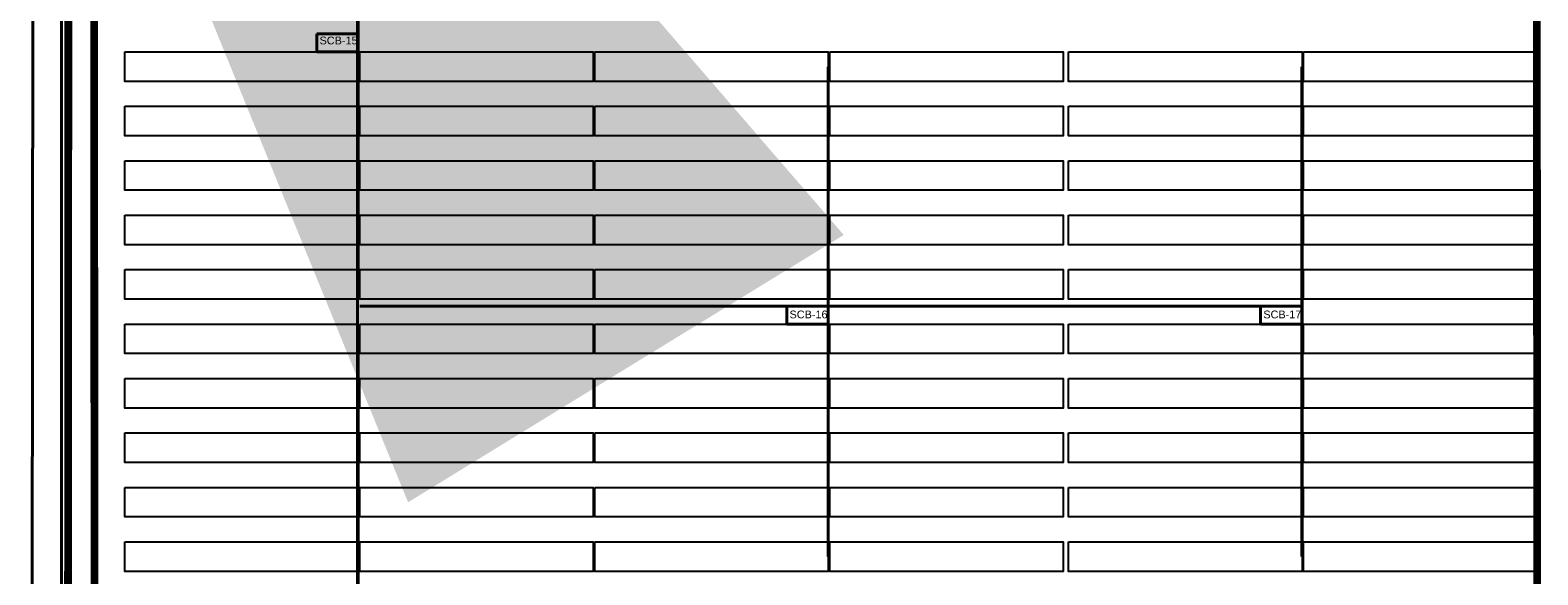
# Model space of a CAD drawing. Header units: inches. Extents: x 727810 to 1461440, y 2714588 to 5435005.
# Tile 161 of 233: x 729570 to 729764, y 2715894 to 2715964. Entities that reach past the tile are written whole.
import ezdxf

# ---------------------------------------------------------------- set-up
doc = ezdxf.new("R2010")
doc.units = ezdxf.units.IN
doc.header["$MEASUREMENT"] = 0
for name, color, linetype in [('DETAILS', 7, 'Continuous'), ('Inverter Room', 7, 'Continuous'), ('pl cable iength', 7, 'Continuous'), ('POLYLINE', 3, 'Continuous'), ('Saatvik', 5, 'Continuous'), ('SCB', 7, 'Continuous'), ('tranch', 7, 'Continuous')]:
    doc.layers.add(name, color=color, linetype=linetype)
doc.styles.add('ROMANS', font='ROMANS.shx', dxfattribs={"height": 10})
doc.styles.get("Standard").update_dxf_attribs({"font": 'arial.ttf'})
doc.dimstyles.new('ROMANS$7', dxfattribs={"dimscale": 100, "dimtxt": 2.5, "dimasz": 2, "dimexe": 20, "dimexo": 20, "dimgap": 0.5, "dimtad": 1, "dimdec": 0, "dimrnd": 5, "dimzin": 0, "dimdsep": 46, "dimtxsty": 'ROMANS', "dimcen": 0.09, "dimdle": 20, "dimclrd": 256, "dimclre": 256, "dimclrt": 3, "dimadec": 0, "dimazin": 0, "dimtfac": 20, "dimtdec": 0, "dimtix": 1, "dimtmove": 2, "dimatfit": 3, "dimfxl": 1, "dimtolj": 1, "dimtzin": 0, "dimarcsym": 0})

msp = doc.modelspace()

# ---------------------------------------------------------------- linework, layer by layer
at = {"layer": 'DETAILS', "color": 5, "lineweight": 40}
msp.add_line((729573.66084, 2716087.42514), (729573.66084, 2715791.206), dxfattribs=at)
msp.add_line((729573.66084, 2716087.42514), (729573.66084, 2715791.206), dxfattribs=at)
at = {"layer": 'DETAILS', "color": 6, "lineweight": 40}
for p, q in [((729611.73482, 2715858.52281), (729611.73482, 2716078.37548)), ((729611.73482, 2715858.52281), (729611.73482, 2716078.37548)), ((729733.26715, 2715928.46281), (729612.02715, 2715928.46281)), ((729733.26715, 2715928.46281), (729612.02715, 2715928.46281))]:
    msp.add_line(p, q, dxfattribs=at)
at = {"layer": 'pl cable iength', "color": 3, "lineweight": 40, "const_width": 1, "elevation": 0.29098}
msp.add_lwpolyline([(729556.81957, 2716092.81276), (729574.6043, 2716092.81276), (729574.44592, 2715800.18151)], dxfattribs=at)
at = {"layer": 'POLYLINE', "color": 0, "lineweight": 40}
msp.add_line((729570.3669, 2716317.52732), (729569.77771, 2715816.42619), dxfattribs=at)
at = {"layer": 'POLYLINE', "color": 0, "lineweight": 40, "const_width": 1}
msp.add_lwpolyline([(729577.5679, 2716323.72602), (729763.25862, 2716311.47521), (729763.5699, 2715822.96764), (729702.4299, 2715822.96764), (729702.21607, 2715787.38397), (729632.93168, 2715787.41129), (729632.26477, 2715809.23506), (729577.96813, 2715809.24433), (729577.5679, 2716323.72602)], dxfattribs=at)
at = {"layer": 'Saatvik', "color": 5}
for points in [[(729581.78715, 2715961.1612), (729611.82715, 2715961.1612), (729611.82715, 2715957.3612), (729581.78715, 2715957.3612), (729581.78715, 2715961.1612)], [(729612.02715, 2715961.1612), (729642.06715, 2715961.1612), (729642.06715, 2715957.3612), (729612.02715, 2715957.3612), (729612.02715, 2715961.1612)], [(729642.26715, 2715961.1612), (729672.30715, 2715961.1612), (729672.30715, 2715957.3612), (729642.26715, 2715957.3612), (729642.26715, 2715961.1612)], [(729672.50715, 2715961.1612), (729702.54715, 2715961.1612), (729702.54715, 2715957.3612), (729672.50715, 2715957.3612), (729672.50715, 2715961.1612)], [(729703.22715, 2715961.1612), (729733.26715, 2715961.1612), (729733.26715, 2715957.3612), (729703.22715, 2715957.3612), (729703.22715, 2715961.1612)], [(729733.46715, 2715961.1612), (729763.50715, 2715961.1612), (729763.50715, 2715957.3612), (729733.46715, 2715957.3612), (729733.46715, 2715961.1612)], [(729581.78715, 2715954.1612), (729611.82715, 2715954.1612), (729611.82715, 2715950.3612), (729581.78715, 2715950.3612), (729581.78715, 2715954.1612)], [(729612.02715, 2715954.1612), (729642.06715, 2715954.1612), (729642.06715, 2715950.3612), (729612.02715, 2715950.3612), (729612.02715, 2715954.1612)], [(729642.26715, 2715954.1612), (729672.30715, 2715954.1612), (729672.30715, 2715950.3612), (729642.26715, 2715950.3612), (729642.26715, 2715954.1612)], [(729672.50715, 2715954.1612), (729702.54715, 2715954.1612), (729702.54715, 2715950.3612), (729672.50715, 2715950.3612), (729672.50715, 2715954.1612)], [(729703.22715, 2715954.1612), (729733.26715, 2715954.1612), (729733.26715, 2715950.3612), (729703.22715, 2715950.3612), (729703.22715, 2715954.1612)], [(729733.46715, 2715954.1612), (729763.50715, 2715954.1612), (729763.50715, 2715950.3612), (729733.46715, 2715950.3612), (729733.46715, 2715954.1612)], [(729581.78715, 2715947.1612), (729611.82715, 2715947.1612), (729611.82715, 2715943.3612), (729581.78715, 2715943.3612), (729581.78715, 2715947.1612)], [(729612.02715, 2715947.1612), (729642.06715, 2715947.1612), (729642.06715, 2715943.3612), (729612.02715, 2715943.3612), (729612.02715, 2715947.1612)], [(729642.26715, 2715947.1612), (729672.30715, 2715947.1612), (729672.30715, 2715943.3612), (729642.26715, 2715943.3612), (729642.26715, 2715947.1612)], [(729672.50715, 2715947.1612), (729702.54715, 2715947.1612), (729702.54715, 2715943.3612), (729672.50715, 2715943.3612), (729672.50715, 2715947.1612)], [(729703.22715, 2715947.1612), (729733.26715, 2715947.1612), (729733.26715, 2715943.3612), (729703.22715, 2715943.3612), (729703.22715, 2715947.1612)], [(729733.46715, 2715947.1612), (729763.50715, 2715947.1612), (729763.50715, 2715943.3612), (729733.46715, 2715943.3612), (729733.46715, 2715947.1612)], [(729581.78715, 2715940.1612), (729611.82715, 2715940.1612), (729611.82715, 2715936.3612), (729581.78715, 2715936.3612), (729581.78715, 2715940.1612)], [(729612.02715, 2715940.1612), (729642.06715, 2715940.1612), (729642.06715, 2715936.3612), (729612.02715, 2715936.3612), (729612.02715, 2715940.1612)], [(729642.26715, 2715940.1612), (729672.30715, 2715940.1612), (729672.30715, 2715936.3612), (729642.26715, 2715936.3612), (729642.26715, 2715940.1612)], [(729672.50715, 2715940.1612), (729702.54715, 2715940.1612), (729702.54715, 2715936.3612), (729672.50715, 2715936.3612), (729672.50715, 2715940.1612)], [(729703.22715, 2715940.1612), (729733.26715, 2715940.1612), (729733.26715, 2715936.3612), (729703.22715, 2715936.3612), (729703.22715, 2715940.1612)], [(729733.46715, 2715940.1612), (729763.50715, 2715940.1612), (729763.50715, 2715936.3612), (729733.46715, 2715936.3612), (729733.46715, 2715940.1612)], [(729581.78715, 2715933.1612), (729611.82715, 2715933.1612), (729611.82715, 2715929.3612), (729581.78715, 2715929.3612), (729581.78715, 2715933.1612)], [(729612.02715, 2715933.1612), (729642.06715, 2715933.1612), (729642.06715, 2715929.3612), (729612.02715, 2715929.3612), (729612.02715, 2715933.1612)], [(729642.26715, 2715933.1612), (729672.30715, 2715933.1612), (729672.30715, 2715929.3612), (729642.26715, 2715929.3612), (729642.26715, 2715933.1612)], [(729672.50715, 2715933.1612), (729702.54715, 2715933.1612), (729702.54715, 2715929.3612), (729672.50715, 2715929.3612), (729672.50715, 2715933.1612)], [(729703.22715, 2715933.1612), (729733.26715, 2715933.1612), (729733.26715, 2715929.3612), (729703.22715, 2715929.3612), (729703.22715, 2715933.1612)], [(729733.46715, 2715933.1612), (729763.50715, 2715933.1612), (729763.50715, 2715929.3612), (729733.46715, 2715929.3612), (729733.46715, 2715933.1612)], [(729581.78715, 2715926.1612), (729611.82715, 2715926.1612), (729611.82715, 2715922.3612), (729581.78715, 2715922.3612), (729581.78715, 2715926.1612)], [(729612.02715, 2715926.1612), (729642.06715, 2715926.1612), (729642.06715, 2715922.3612), (729612.02715, 2715922.3612), (729612.02715, 2715926.1612)], [(729642.26715, 2715926.1612), (729672.30715, 2715926.1612), (729672.30715, 2715922.3612), (729642.26715, 2715922.3612), (729642.26715, 2715926.1612)], [(729672.50715, 2715926.1612), (729702.54715, 2715926.1612), (729702.54715, 2715922.3612), (729672.50715, 2715922.3612), (729672.50715, 2715926.1612)], [(729703.22715, 2715926.1612), (729733.26715, 2715926.1612), (729733.26715, 2715922.3612), (729703.22715, 2715922.3612), (729703.22715, 2715926.1612)], [(729733.46715, 2715926.1612), (729763.50715, 2715926.1612), (729763.50715, 2715922.3612), (729733.46715, 2715922.3612), (729733.46715, 2715926.1612)], [(729581.78715, 2715919.1612), (729611.82715, 2715919.1612), (729611.82715, 2715915.3612), (729581.78715, 2715915.3612), (729581.78715, 2715919.1612)], [(729612.02715, 2715919.1612), (729642.06715, 2715919.1612), (729642.06715, 2715915.3612), (729612.02715, 2715915.3612), (729612.02715, 2715919.1612)], [(729642.26715, 2715919.1612), (729672.30715, 2715919.1612), (729672.30715, 2715915.3612), (729642.26715, 2715915.3612), (729642.26715, 2715919.1612)], [(729672.50715, 2715919.1612), (729702.54715, 2715919.1612), (729702.54715, 2715915.3612), (729672.50715, 2715915.3612), (729672.50715, 2715919.1612)], [(729703.22715, 2715919.1612), (729733.26715, 2715919.1612), (729733.26715, 2715915.3612), (729703.22715, 2715915.3612), (729703.22715, 2715919.1612)], [(729733.46715, 2715919.1612), (729763.50715, 2715919.1612), (729763.50715, 2715915.3612), (729733.46715, 2715915.3612), (729733.46715, 2715919.1612)], [(729581.78715, 2715912.1612), (729611.82715, 2715912.1612), (729611.82715, 2715908.3612), (729581.78715, 2715908.3612), (729581.78715, 2715912.1612)], [(729612.02715, 2715912.1612), (729642.06715, 2715912.1612), (729642.06715, 2715908.3612), (729612.02715, 2715908.3612), (729612.02715, 2715912.1612)], [(729642.26715, 2715912.1612), (729672.30715, 2715912.1612), (729672.30715, 2715908.3612), (729642.26715, 2715908.3612), (729642.26715, 2715912.1612)], [(729672.50715, 2715912.1612), (729702.54715, 2715912.1612), (729702.54715, 2715908.3612), (729672.50715, 2715908.3612), (729672.50715, 2715912.1612)], [(729703.22715, 2715912.1612), (729733.26715, 2715912.1612), (729733.26715, 2715908.3612), (729703.22715, 2715908.3612), (729703.22715, 2715912.1612)], [(729733.46715, 2715912.1612), (729763.50715, 2715912.1612), (729763.50715, 2715908.3612), (729733.46715, 2715908.3612), (729733.46715, 2715912.1612)], [(729581.78715, 2715905.1612), (729611.82715, 2715905.1612), (729611.82715, 2715901.3612), (729581.78715, 2715901.3612), (729581.78715, 2715905.1612)], [(729612.02715, 2715905.1612), (729642.06715, 2715905.1612), (729642.06715, 2715901.3612), (729612.02715, 2715901.3612), (729612.02715, 2715905.1612)], [(729642.26715, 2715905.1612), (729672.30715, 2715905.1612), (729672.30715, 2715901.3612), (729642.26715, 2715901.3612), (729642.26715, 2715905.1612)], [(729672.50715, 2715905.1612), (729702.54715, 2715905.1612), (729702.54715, 2715901.3612), (729672.50715, 2715901.3612), (729672.50715, 2715905.1612)], [(729703.22715, 2715905.1612), (729733.26715, 2715905.1612), (729733.26715, 2715901.3612), (729703.22715, 2715901.3612), (729703.22715, 2715905.1612)], [(729733.46715, 2715905.1612), (729763.50715, 2715905.1612), (729763.50715, 2715901.3612), (729733.46715, 2715901.3612), (729733.46715, 2715905.1612)], [(729581.78715, 2715898.1612), (729611.82715, 2715898.1612), (729611.82715, 2715894.3612), (729581.78715, 2715894.3612), (729581.78715, 2715898.1612)], [(729612.02715, 2715898.1612), (729642.06715, 2715898.1612), (729642.06715, 2715894.3612), (729612.02715, 2715894.3612), (729612.02715, 2715898.1612)], [(729642.26715, 2715898.1612), (729672.30715, 2715898.1612), (729672.30715, 2715894.3612), (729642.26715, 2715894.3612), (729642.26715, 2715898.1612)], [(729672.50715, 2715898.1612), (729702.54715, 2715898.1612), (729702.54715, 2715894.3612), (729672.50715, 2715894.3612), (729672.50715, 2715898.1612)], [(729703.22715, 2715898.1612), (729733.26715, 2715898.1612), (729733.26715, 2715894.3612), (729703.22715, 2715894.3612), (729703.22715, 2715898.1612)], [(729733.46715, 2715898.1612), (729763.50715, 2715898.1612), (729763.50715, 2715894.3612), (729733.46715, 2715894.3612), (729733.46715, 2715898.1612)]]:
    msp.add_lwpolyline(points, dxfattribs=at)
at = {"layer": 'SCB', "lineweight": 40}
for points in [[(729606.4872, 2715963.46281), (729611.82715, 2715963.46281), (729611.82715, 2715961.1612), (729606.4872, 2715961.1612)], [(729666.9672, 2715928.46281), (729672.30715, 2715928.46281), (729672.30715, 2715926.1612), (729666.9672, 2715926.1612)], [(729727.9272, 2715928.46281), (729733.26715, 2715928.46281), (729733.26715, 2715926.1612), (729727.9272, 2715926.1612)]]:
    msp.add_lwpolyline(points, close=True, dxfattribs=at)
at = {"layer": 'tranch', "const_width": 0.4}
for points in [[(729611.82715, 2715962.31201), (729611.82715, 2715994.2312)], [(729611.82715, 2715962.31201), (729611.82715, 2715931.2312)], [(729672.30715, 2715927.31201), (729672.30715, 2715959.2312)], [(729733.26715, 2715927.31201), (729733.26715, 2715959.2312)], [(729672.30715, 2715927.31201), (729672.30715, 2715896.2312)], [(729733.26715, 2715927.31201), (729733.26715, 2715896.2312)], [(729611.82715, 2715892.31201), (729611.82715, 2715924.2312)]]:
    msp.add_lwpolyline(points, dxfattribs=at)

# ---------------------------------------------------------------- texts
at = {"layer": 'SCB', "color": 7, "lineweight": 40, "char_height": 1, "attachment_point": 1}
for s, insert in [('SCB-15', (729606.85578, 2715963.11733)), ('SCB-15', (729606.85578, 2715963.11733)), ('SCB-16', (729667.32553, 2715927.89231)), ('SCB-16', (729667.32553, 2715927.89231)), ('SCB-17', (729728.28553, 2715927.89231)), ('SCB-17', (729728.28553, 2715927.89231))]:
    msp.add_mtext_dynamic_manual_height_columns(s, width=10.9628712, gutter_width=20.36957, heights=[0], dxfattribs=dict(at, insert=insert))

# ---------------------------------------------------------------- leaders
at = {"layer": 'Inverter Room', "ltscale": 0.5}
msp.add_leader([(729541.72334, 2716090.92276, 0.21136), (729542.22502, 2716090.10463, 0.21136), (729542.55517, 2716090.10999, 0.21136)], dimstyle='ROMANS$7', override={"dimtxt": 150, "dimgap": 0.5, "dimtad": 0, "dimtfill": 1, "dimarcsym": 1}, dxfattribs=at)

doc.saveas('drawing.dxf')
